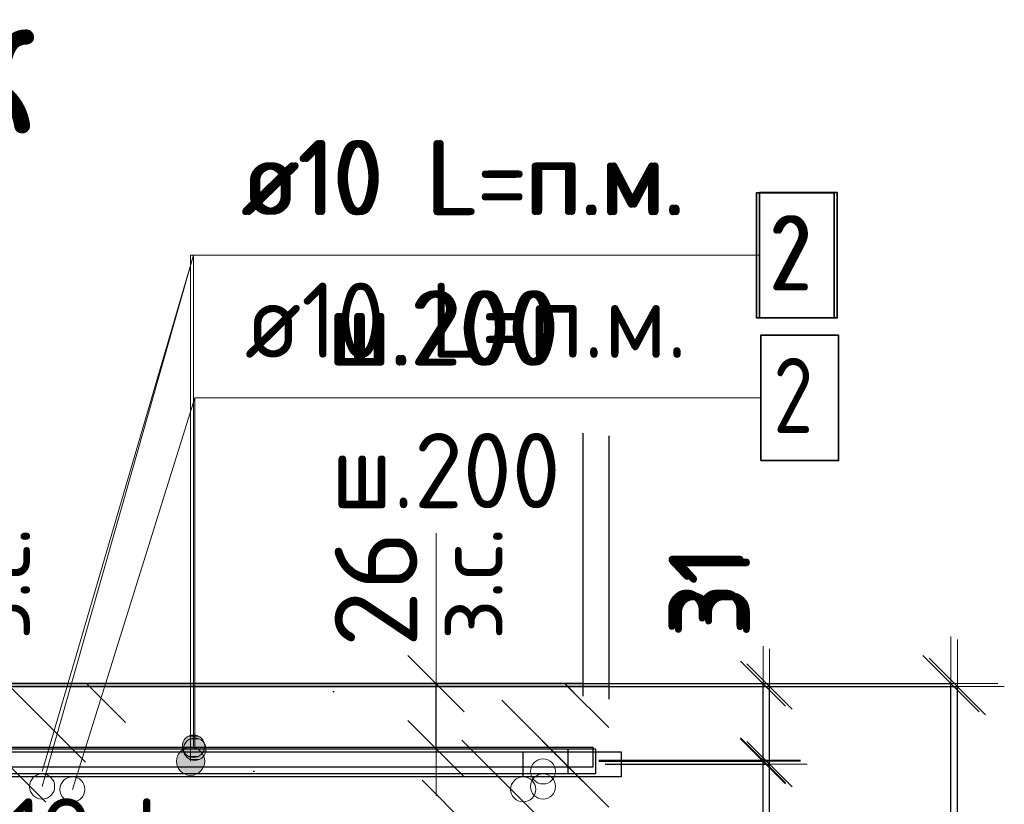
# Model space of a CAD drawing. Header units: metres. Extents: x -38 to 97, y -15 to 21.
# Tile 31 of 230: x 72.491 to 72.884, y 2.497 to 2.81. Entities that reach past the tile are written whole.
import ezdxf

# ---------------------------------------------------------------- set-up
doc = ezdxf.new("R2010")
doc.units = ezdxf.units.M
doc.header["$PDMODE"] = 65
doc.linetypes.add('______4', pattern=[0.135, 0.105, -0.03])
for name, color, linetype, lineweight in [('XR$3$Арм. стержнями верхней зоны', 180, 'Continuous', 35), ('XR$3$Арм.стержн. Арматура края', 96, 'Continuous', 35), ('XR$3$Размерная линия (1)', 7, 'Continuous', 13), ('XR$3$Размерная линия_ общее', 7, 'Continuous', 13), ('XR$4$Арм. стержнями верхней зоны', 180, 'Continuous', 35), ('XR$4$Арм.стержн. Арматура края', 96, 'Continuous', 35), ('XR$4$Арм.стержн. Доп. арматура', 180, 'Continuous', 35), ('XR$4$ВК__отв в полу 1-2 эт', 220, 'Continuous', 25), ('XR$4$Размерная линия (1)', 7, 'Continuous', 13), ('XR$4$Размерная линия_ общее', 7, 'Continuous', 13), ('XR$6$Арм. стержнями верхней зоны', 180, 'Continuous', 35), ('XR$6$Арм.стержн. Арматура края', 96, 'Continuous', 35), ('XR$6$ВК__отв в полу 1-2 эт', 220, 'Continuous', 25), ('XR$6$Размерная линия (1)', 7, 'Continuous', 13), ('XR$6$Размерная линия_ общее', 7, 'Continuous', 13)]:
    doc.layers.add(name, color=color, linetype=linetype, lineweight=lineweight)
doc.styles.add('ISOCPEUR', font='txt')
doc.dimstyles.new('DIMSTYLE_11', dxfattribs={"dimtxt": 0.033, "dimasz": 0.0375, "dimexe": 0, "dimexo": 0, "dimgap": 0.0165, "dimtad": 2, "dimdec": 0, "dimlfac": 1000, "dimrnd": 1, "dimzin": 12, "dimdsep": 46, "dimtxsty": 'ISOCPEUR', "dimblk1": 'ALL_ML_STRICH', "dimblk2": 'ALL_ML_STRICH', "dimsah": 1, "dimcen": 0, "dimclrd": 7, "dimclre": 256, "dimclrt": 7, "dimadec": 0, "dimazin": 0, "dimtfac": 1, "dimtdec": 0, "dimtix": 1, "dimtmove": 2, "dimatfit": 3, "dimfxl": 0, "dimtvp": 1.2, "dimtzin": 0, "dimlwd": 0, "dimlwe": -3, "dimarcsym": 0})
doc.dimstyles.new('DIMSTYLE_12', dxfattribs={"dimtxt": 0.03, "dimasz": 0.03, "dimexe": 0, "dimexo": 0, "dimgap": 0.015, "dimtad": 2, "dimdec": 0, "dimlfac": 1000, "dimrnd": 1, "dimzin": 12, "dimdsep": 46, "dimtxsty": 'ISOCPEUR', "dimblk1": 'ALL_ML_STRICH', "dimblk2": 'ALL_ML_STRICH', "dimsah": 1, "dimcen": 0, "dimclrd": 7, "dimclre": 256, "dimclrt": 7, "dimadec": 0, "dimazin": 0, "dimtfac": 1, "dimtdec": 0, "dimtix": 1, "dimtmove": 2, "dimatfit": 3, "dimfxl": 0, "dimtzin": 0, "dimlwd": 0, "dimlwe": -3, "dimarcsym": 0})
doc.dimstyles.new('DIMSTYLE_14', dxfattribs={"dimtxt": 0.03, "dimasz": 0.03, "dimexe": 0, "dimexo": 0, "dimgap": 0.015, "dimtad": 2, "dimdec": 0, "dimlfac": 1000, "dimrnd": 1, "dimzin": 12, "dimdsep": 46, "dimtxsty": 'ISOCPEUR', "dimblk1": 'ALL_ML_STRICH', "dimblk2": 'ALL_ML_STRICH', "dimsah": 1, "dimcen": 0, "dimclrd": 7, "dimclre": 256, "dimclrt": 7, "dimadec": 0, "dimazin": 0, "dimtfac": 1, "dimtdec": 0, "dimtix": 1, "dimtmove": 2, "dimatfit": 3, "dimfxl": 0, "dimtvp": 1.2, "dimtzin": 0, "dimlwd": 0, "dimlwe": -3, "dimarcsym": 0})
doc.dimstyles.new('DIMSTYLE_8', dxfattribs={"dimtxt": 0.033, "dimasz": 0.0375, "dimexe": 0, "dimexo": 0, "dimgap": 0.0165, "dimtad": 2, "dimdec": 0, "dimlfac": 1000, "dimrnd": 1, "dimzin": 12, "dimdsep": 46, "dimtxsty": 'ISOCPEUR', "dimblk1": 'ALL_ML_STRICH', "dimblk2": 'ALL_ML_STRICH', "dimsah": 1, "dimcen": 0, "dimclrd": 7, "dimclre": 256, "dimclrt": 7, "dimadec": 0, "dimazin": 0, "dimtfac": 1, "dimtdec": 0, "dimtix": 1, "dimtmove": 2, "dimatfit": 3, "dimfxl": 0, "dimtzin": 0, "dimlwd": 0, "dimlwe": -3, "dimarcsym": 0})
pattern_1 = [(135, (0, 0), (-0.031819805, -0.031819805), [0.4, -0.05, 0, -0.05]), (135, (-0.01591, -0.01591), (-0.031819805, -0.031819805), [0.8, -0.1, 0.1, -0.1])]

# ---------------------------------------------------------------- blocks, each defined once
blk = doc.blocks.new('ALL_ML_STRICH')
at = {"color": 0, "linetype": 'ByBlock', "lineweight": -2}
for p, q in [((0, -0.5), (0, 0.5)), ((-0.3, -0.3), (0.3, 0.3)), ((-1, 0), (0.5, 0))]:
    blk.add_line(p, q, dxfattribs=at)
blk = doc.blocks.new('*D97')
at = {"layer": 'DEFPOINTS', "color": 7, "linetype": 'Continuous', "lineweight": 13, "transparency": 33554687}
for p in [(72.69392, 2.54403), (72.69392, 2.34403), (72.86547, 2.34403)]:
    blk.add_point(p, dxfattribs=at)
at = {"layer": 'XR$3$Размерная линия_ общее', "color": 253, "linetype": 'Continuous', "lineweight": -2, "true_color": 0xa0a0a0, "transparency": 33554687}
for p, q in [((72.71392, 2.54403), (72.86547, 2.54403)), ((72.71392, 2.34403), (72.86547, 2.34403))]:
    blk.add_line(p, q, dxfattribs=at)
at = {"layer": 'XR$3$Размерная линия_ общее', "color": 7, "linetype": 'Continuous', "lineweight": -2, "transparency": 33554687}
blk.add_line((72.86547, 2.34403), (72.86547, 2.54403), dxfattribs=at)
at = {"layer": 'XR$3$Размерная линия_ общее', "color": 7, "linetype": 'Continuous', "lineweight": 13, "transparency": 33554687, "xscale": 0.0375, "yscale": 0.0375, "zscale": 0.0375}
for p, rotation in [((72.86547, 2.54403), 90), ((72.86547, 2.34403), 270)]:
    blk.add_blockref('ALL_ML_STRICH', p, dxfattribs=dict(at, rotation=rotation))
at = {"layer": 'XR$3$Размерная линия_ общее', "color": 7, "linetype": 'Continuous', "lineweight": 13, "transparency": 33554687, "insert": (72.84147, 2.44568), "char_height": 0.033, "width": 0.099, "attachment_point": 5, "rotation": 90, "style": 'ISOCPEUR'}
blk.add_mtext('\\A1;{200}', dxfattribs=at)
blk = doc.blocks.new('*D217')
at = {"layer": 'DEFPOINTS', "color": 7, "linetype": 'Continuous', "lineweight": 13, "transparency": 33554687}
for p in [(72.70483, 2.51303), (72.69781, 2.38903), (72.79047, 2.38903)]:
    blk.add_point(p, dxfattribs=at)
at = {"layer": 'XR$3$Размерная линия (1)', "color": 9, "linetype": 'Continuous', "lineweight": -2, "true_color": 0xc7c7c7, "transparency": 33554687}
for p, q in [((72.72483, 2.51303), (72.79047, 2.51303)), ((72.71781, 2.38903), (72.79047, 2.38903))]:
    blk.add_line(p, q, dxfattribs=at)
at = {"layer": 'XR$3$Размерная линия (1)', "color": 7, "linetype": 'Continuous', "lineweight": -2, "transparency": 33554687}
blk.add_line((72.79047, 2.38903), (72.79047, 2.51303), dxfattribs=at)
at = {"layer": 'XR$3$Размерная линия (1)', "color": 7, "linetype": 'Continuous', "lineweight": 13, "transparency": 33554687, "xscale": 0.03, "yscale": 0.03, "zscale": 0.03}
for p, rotation in [((72.79047, 2.51303), 90), ((72.79047, 2.38903), 270)]:
    blk.add_blockref('ALL_ML_STRICH', p, dxfattribs=dict(at, rotation=rotation))
at = {"layer": 'XR$3$Размерная линия (1)', "color": 7, "linetype": 'Continuous', "lineweight": 13, "transparency": 33554687, "insert": (72.76797, 2.45403), "char_height": 0.03, "width": 0.09, "attachment_point": 5, "rotation": 90, "style": 'ISOCPEUR'}
blk.add_mtext('\\A1;{124}', dxfattribs=at)
blk = doc.blocks.new('*D218')
at = {"layer": 'DEFPOINTS', "color": 7, "linetype": 'Continuous', "lineweight": 13, "transparency": 33554687}
for p in [(72.68696, 2.54403), (72.70483, 2.51303), (72.79047, 2.51303)]:
    blk.add_point(p, dxfattribs=at)
at = {"layer": 'XR$3$Размерная линия (1)', "color": 9, "linetype": 'Continuous', "lineweight": -2, "true_color": 0xc7c7c7, "transparency": 33554687}
for p, q in [((72.70696, 2.54403), (72.79047, 2.54403)), ((72.72483, 2.51303), (72.79047, 2.51303))]:
    blk.add_line(p, q, dxfattribs=at)
at = {"layer": 'XR$3$Размерная линия (1)', "color": 7, "linetype": 'Continuous', "lineweight": -2, "transparency": 33554687}
blk.add_line((72.79047, 2.51303), (72.79047, 2.54403), dxfattribs=at)
at = {"layer": 'XR$3$Размерная линия (1)', "color": 7, "linetype": 'Continuous', "lineweight": 13, "transparency": 33554687, "xscale": 0.03, "yscale": 0.03, "zscale": 0.03}
for p, rotation in [((72.79047, 2.54403), 90), ((72.79047, 2.51303), 270)]:
    blk.add_blockref('ALL_ML_STRICH', p, dxfattribs=dict(at, rotation=rotation))
at = {"layer": 'XR$3$Размерная линия (1)', "color": 7, "linetype": 'Continuous', "lineweight": 13, "transparency": 33554687, "insert": (72.76773, 2.58132), "char_height": 0.03, "width": 0.06, "attachment_point": 5, "rotation": 90, "style": 'ISOCPEUR'}
blk.add_mtext('\\A1;{31}', dxfattribs=at)
blk = doc.blocks.new('*D409')
at = {"layer": 'DEFPOINTS', "color": 7, "linetype": 'Continuous', "lineweight": 13, "transparency": 33554687}
for p in [(72.69135, 2.54518), (72.69135, 2.34518), (72.8629, 2.34518)]:
    blk.add_point(p, dxfattribs=at)
at = {"layer": 'XR$4$Размерная линия_ общее', "color": 253, "linetype": 'Continuous', "lineweight": -2, "true_color": 0xa0a0a0, "transparency": 33554687}
for p, q in [((72.71135, 2.54518), (72.8629, 2.54518)), ((72.71135, 2.34518), (72.8629, 2.34518))]:
    blk.add_line(p, q, dxfattribs=at)
at = {"layer": 'XR$4$Размерная линия_ общее', "color": 7, "linetype": 'Continuous', "lineweight": -2, "transparency": 33554687}
blk.add_line((72.8629, 2.34518), (72.8629, 2.54518), dxfattribs=at)
at = {"layer": 'XR$4$Размерная линия_ общее', "color": 7, "linetype": 'Continuous', "lineweight": 13, "transparency": 33554687, "xscale": 0.0375, "yscale": 0.0375, "zscale": 0.0375}
for p, rotation in [((72.8629, 2.54518), 90), ((72.8629, 2.34518), 270)]:
    blk.add_blockref('ALL_ML_STRICH', p, dxfattribs=dict(at, rotation=rotation))
at = {"layer": 'XR$4$Размерная линия_ общее', "color": 7, "linetype": 'Continuous', "lineweight": 13, "transparency": 33554687, "insert": (72.8389, 2.44683), "char_height": 0.033, "width": 0.099, "attachment_point": 5, "rotation": 90, "style": 'ISOCPEUR'}
blk.add_mtext('\\A1;{200}', dxfattribs=at)
blk = doc.blocks.new('*D521')
at = {"layer": 'DEFPOINTS', "color": 7, "linetype": 'Continuous', "lineweight": 13, "transparency": 33554687}
for p in [(72.70226, 2.51461), (72.69524, 2.39018), (72.7879, 2.39018)]:
    blk.add_point(p, dxfattribs=at)
at = {"layer": 'XR$4$Размерная линия (1)', "color": 9, "linetype": 'Continuous', "lineweight": -2, "true_color": 0xc7c7c7, "transparency": 33554687}
for p, q in [((72.72226, 2.51461), (72.7879, 2.51461)), ((72.71524, 2.39018), (72.7879, 2.39018))]:
    blk.add_line(p, q, dxfattribs=at)
at = {"layer": 'XR$4$Размерная линия (1)', "color": 7, "linetype": 'Continuous', "lineweight": -2, "transparency": 33554687}
blk.add_line((72.7879, 2.39018), (72.7879, 2.51461), dxfattribs=at)
at = {"layer": 'XR$4$Размерная линия (1)', "color": 7, "linetype": 'Continuous', "lineweight": 13, "transparency": 33554687, "xscale": 0.03, "yscale": 0.03, "zscale": 0.03}
for p, rotation in [((72.7879, 2.51461), 90), ((72.7879, 2.39018), 270)]:
    blk.add_blockref('ALL_ML_STRICH', p, dxfattribs=dict(at, rotation=rotation))
at = {"layer": 'XR$4$Размерная линия (1)', "color": 7, "linetype": 'Continuous', "lineweight": 13, "transparency": 33554687, "insert": (72.7654, 2.4554), "char_height": 0.03, "width": 0.09, "attachment_point": 5, "rotation": 90, "style": 'ISOCPEUR'}
blk.add_mtext('\\A1;{124}', dxfattribs=at)
blk = doc.blocks.new('*D522')
at = {"layer": 'DEFPOINTS', "color": 7, "linetype": 'Continuous', "lineweight": 13, "transparency": 33554687}
for p in [(72.68439, 2.54518), (72.70226, 2.51461), (72.7879, 2.51461)]:
    blk.add_point(p, dxfattribs=at)
at = {"layer": 'XR$4$Размерная линия (1)', "color": 9, "linetype": 'Continuous', "lineweight": -2, "true_color": 0xc7c7c7, "transparency": 33554687}
for p, q in [((72.70439, 2.54518), (72.7879, 2.54518)), ((72.72226, 2.51461), (72.7879, 2.51461))]:
    blk.add_line(p, q, dxfattribs=at)
at = {"layer": 'XR$4$Размерная линия (1)', "color": 7, "linetype": 'Continuous', "lineweight": -2, "transparency": 33554687}
blk.add_line((72.7879, 2.51461), (72.7879, 2.54518), dxfattribs=at)
at = {"layer": 'XR$4$Размерная линия (1)', "color": 7, "linetype": 'Continuous', "lineweight": 13, "transparency": 33554687, "xscale": 0.03, "yscale": 0.03, "zscale": 0.03}
for p, rotation in [((72.7879, 2.54518), 90), ((72.7879, 2.51461), 270)]:
    blk.add_blockref('ALL_ML_STRICH', p, dxfattribs=dict(at, rotation=rotation))
at = {"layer": 'XR$4$Размерная линия (1)', "color": 7, "linetype": 'Continuous', "lineweight": 13, "transparency": 33554687, "insert": (72.76516, 2.58247), "char_height": 0.03, "width": 0.06, "attachment_point": 5, "rotation": 90, "style": 'ISOCPEUR'}
blk.add_mtext('\\A1;{31}', dxfattribs=at)
blk = doc.blocks.new('*D532')
at = {"layer": 'DEFPOINTS', "color": 7, "linetype": 'Continuous', "lineweight": 13, "transparency": 33554687}
for p in [(72.4287, 2.54518), (72.4287, 2.51918), (72.46868, 2.51918)]:
    blk.add_point(p, dxfattribs=at)
at = {"layer": 'XR$4$Размерная линия_ общее', "color": 253, "linetype": 'Continuous', "lineweight": -2, "true_color": 0xa0a0a0, "transparency": 33554687}
for p, q in [((72.4487, 2.54518), (72.46868, 2.54518)), ((72.4487, 2.51918), (72.46868, 2.51918))]:
    blk.add_line(p, q, dxfattribs=at)
at = {"layer": 'XR$4$Размерная линия_ общее', "color": 7, "linetype": 'Continuous', "lineweight": -2, "transparency": 33554687}
blk.add_line((72.46868, 2.51918), (72.46868, 2.54518), dxfattribs=at)
at = {"layer": 'XR$4$Размерная линия_ общее', "color": 7, "linetype": 'Continuous', "lineweight": 13, "transparency": 33554687, "xscale": 0.0375, "yscale": 0.0375, "zscale": 0.0375}
for p, rotation in [((72.46868, 2.54518), 90), ((72.46868, 2.51918), 270)]:
    blk.add_blockref('ALL_ML_STRICH', p, dxfattribs=dict(at, rotation=rotation))
at = {"layer": 'XR$4$Размерная линия_ общее', "color": 7, "linetype": 'Continuous', "lineweight": 13, "transparency": 33554687, "insert": (72.46822, 2.56255), "char_height": 0.027, "width": 0.00135, "attachment_point": 1, "rotation": 90, "line_spacing_factor": 0.60241, "style": 'ISOCPEUR'}
blk.add_mtext('з.с.', dxfattribs=at)
at = {"layer": 'XR$4$Размерная линия_ общее', "color": 7, "linetype": 'Continuous', "lineweight": 13, "transparency": 33554687, "insert": (72.44468, 2.58291), "char_height": 0.033, "width": 0.066, "attachment_point": 5, "rotation": 90, "style": 'ISOCPEUR'}
blk.add_mtext('\\A1;{26}', dxfattribs=at)
blk = doc.blocks.new('*D812')
at = {"layer": 'DEFPOINTS', "color": 7, "linetype": 'Continuous', "lineweight": 13, "transparency": 33554687}
for p in [(72.69135, 2.54518), (72.69135, 2.34518), (72.8629, 2.34518)]:
    blk.add_point(p, dxfattribs=at)
at = {"layer": 'XR$6$Размерная линия_ общее', "color": 253, "linetype": 'Continuous', "lineweight": -2, "true_color": 0xa0a0a0, "transparency": 33554687}
for p, q in [((72.71135, 2.54518), (72.8629, 2.54518)), ((72.71135, 2.34518), (72.8629, 2.34518))]:
    blk.add_line(p, q, dxfattribs=at)
at = {"layer": 'XR$6$Размерная линия_ общее', "color": 7, "linetype": 'Continuous', "lineweight": -2, "transparency": 33554687}
blk.add_line((72.8629, 2.34518), (72.8629, 2.54518), dxfattribs=at)
at = {"layer": 'XR$6$Размерная линия_ общее', "color": 7, "linetype": 'Continuous', "lineweight": 13, "transparency": 33554687, "xscale": 0.0375, "yscale": 0.0375, "zscale": 0.0375}
for p, rotation in [((72.8629, 2.54518), 90), ((72.8629, 2.34518), 270)]:
    blk.add_blockref('ALL_ML_STRICH', p, dxfattribs=dict(at, rotation=rotation))
at = {"layer": 'XR$6$Размерная линия_ общее', "color": 7, "linetype": 'Continuous', "lineweight": 13, "transparency": 33554687, "insert": (72.8389, 2.44683), "char_height": 0.033, "width": 0.099, "attachment_point": 5, "rotation": 90, "style": 'ISOCPEUR'}
blk.add_mtext('\\A1;{200}', dxfattribs=at)
blk = doc.blocks.new('*D962')
at = {"layer": 'DEFPOINTS', "color": 7, "linetype": 'Continuous', "lineweight": 13, "transparency": 33554687}
for p in [(72.70226, 2.51418), (72.69524, 2.39018), (72.7879, 2.39018)]:
    blk.add_point(p, dxfattribs=at)
at = {"layer": 'XR$6$Размерная линия (1)', "color": 9, "linetype": 'Continuous', "lineweight": -2, "true_color": 0xc7c7c7, "transparency": 33554687}
for p, q in [((72.72226, 2.51418), (72.7879, 2.51418)), ((72.71524, 2.39018), (72.7879, 2.39018))]:
    blk.add_line(p, q, dxfattribs=at)
at = {"layer": 'XR$6$Размерная линия (1)', "color": 7, "linetype": 'Continuous', "lineweight": -2, "transparency": 33554687}
blk.add_line((72.7879, 2.39018), (72.7879, 2.51418), dxfattribs=at)
at = {"layer": 'XR$6$Размерная линия (1)', "color": 7, "linetype": 'Continuous', "lineweight": 13, "transparency": 33554687, "xscale": 0.03, "yscale": 0.03, "zscale": 0.03}
for p, rotation in [((72.7879, 2.51418), 90), ((72.7879, 2.39018), 270)]:
    blk.add_blockref('ALL_ML_STRICH', p, dxfattribs=dict(at, rotation=rotation))
at = {"layer": 'XR$6$Размерная линия (1)', "color": 7, "linetype": 'Continuous', "lineweight": 13, "transparency": 33554687, "insert": (72.7654, 2.45518), "char_height": 0.03, "width": 0.09, "attachment_point": 5, "rotation": 90, "style": 'ISOCPEUR'}
blk.add_mtext('\\A1;{124}', dxfattribs=at)
blk = doc.blocks.new('*D963')
at = {"layer": 'DEFPOINTS', "color": 7, "linetype": 'Continuous', "lineweight": 13, "transparency": 33554687}
for p in [(72.68439, 2.54518), (72.70226, 2.51418), (72.7879, 2.51418)]:
    blk.add_point(p, dxfattribs=at)
at = {"layer": 'XR$6$Размерная линия (1)', "color": 9, "linetype": 'Continuous', "lineweight": -2, "true_color": 0xc7c7c7, "transparency": 33554687}
for p, q in [((72.70439, 2.54518), (72.7879, 2.54518)), ((72.72226, 2.51418), (72.7879, 2.51418))]:
    blk.add_line(p, q, dxfattribs=at)
at = {"layer": 'XR$6$Размерная линия (1)', "color": 7, "linetype": 'Continuous', "lineweight": -2, "transparency": 33554687}
blk.add_line((72.7879, 2.51418), (72.7879, 2.54518), dxfattribs=at)
at = {"layer": 'XR$6$Размерная линия (1)', "color": 7, "linetype": 'Continuous', "lineweight": 13, "transparency": 33554687, "xscale": 0.03, "yscale": 0.03, "zscale": 0.03}
for p, rotation in [((72.7879, 2.54518), 90), ((72.7879, 2.51418), 270)]:
    blk.add_blockref('ALL_ML_STRICH', p, dxfattribs=dict(at, rotation=rotation))
at = {"layer": 'XR$6$Размерная линия (1)', "color": 7, "linetype": 'Continuous', "lineweight": 13, "transparency": 33554687, "insert": (72.76516, 2.58247), "char_height": 0.03, "width": 0.06, "attachment_point": 5, "rotation": 90, "style": 'ISOCPEUR'}
blk.add_mtext('\\A1;{31}', dxfattribs=at)
blk = doc.blocks.new('*D965')
at = {"layer": 'DEFPOINTS', "color": 7, "linetype": 'Continuous', "lineweight": 13, "transparency": 33554687}
for p in [(72.61736, 2.54518), (72.61736, 2.51918), (72.65734, 2.51918)]:
    blk.add_point(p, dxfattribs=at)
at = {"layer": 'XR$6$Размерная линия_ общее', "color": 253, "linetype": 'Continuous', "lineweight": -2, "true_color": 0xa0a0a0, "transparency": 33554687}
for p, q in [((72.63736, 2.54518), (72.65734, 2.54518)), ((72.63736, 2.51918), (72.65734, 2.51918))]:
    blk.add_line(p, q, dxfattribs=at)
at = {"layer": 'XR$6$Размерная линия_ общее', "color": 7, "linetype": 'Continuous', "lineweight": -2, "transparency": 33554687}
blk.add_line((72.65734, 2.51918), (72.65734, 2.54518), dxfattribs=at)
at = {"layer": 'XR$6$Размерная линия_ общее', "color": 7, "linetype": 'Continuous', "lineweight": 13, "transparency": 33554687, "xscale": 0.0375, "yscale": 0.0375, "zscale": 0.0375}
for p, rotation in [((72.65734, 2.54518), 90), ((72.65734, 2.51918), 270)]:
    blk.add_blockref('ALL_ML_STRICH', p, dxfattribs=dict(at, rotation=rotation))
at = {"layer": 'XR$6$Размерная линия_ общее', "color": 7, "linetype": 'Continuous', "lineweight": 13, "transparency": 33554687, "insert": (72.65688, 2.56255), "char_height": 0.027, "width": 0.00135, "attachment_point": 1, "rotation": 90, "line_spacing_factor": 0.60241, "style": 'ISOCPEUR'}
blk.add_mtext('з.с.', dxfattribs=at)
at = {"layer": 'XR$6$Размерная линия_ общее', "color": 7, "linetype": 'Continuous', "lineweight": 13, "transparency": 33554687, "insert": (72.63334, 2.58291), "char_height": 0.033, "width": 0.066, "attachment_point": 5, "rotation": 90, "style": 'ISOCPEUR'}
blk.add_mtext('\\A1;{26}', dxfattribs=at)

msp = doc.modelspace()

# ---------------------------------------------------------------- hatches: boundary and pattern name
at = {"linetype": 'Continuous', "lineweight": 13, "transparency": 33554687}
h = msp.add_hatch(dxfattribs=at)
h.set_pattern_fill('__________540', scale=0.015, style=0, pattern_type=2)
h.set_pattern_definition(pattern_1)
h.paths.add_polyline_path([(72.40003, 2.54518), (72.40003, 2.34518), (72.71593, 2.34518), (72.71593, 2.54518)], flags=0)
h = msp.add_hatch(dxfattribs=at)
h.set_pattern_fill('__________540', scale=0.015, style=0, pattern_type=2)
h.set_pattern_definition(pattern_1)
h.paths.add_polyline_path([(72.40003, 2.54518), (72.40003, 2.34518), (72.71593, 2.34518), (72.71593, 2.54518)], flags=0)
at = {"linetype": 'Continuous', "lineweight": 25, "transparency": 33554687}
h = msp.add_hatch(dxfattribs=at)
h.set_pattern_fill('__________540', scale=0.015, style=0, pattern_type=2)
h.set_pattern_definition(pattern_1)
h.paths.add_polyline_path([(72.47211, 2.54403), (72.47211, 2.34403), (72.72626, 2.34403), (72.72626, 2.54403)], flags=0)
at = {"layer": 'XR$3$Арм. стержнями верхней зоны', "linetype": 'Continuous', "lineweight": 13, "transparency": 33554687}
for points in [[(72.56482, 2.52128), (72.55708, 2.52128), (72.55645, 2.51903)], [(72.56482, 2.52128), (72.55645, 2.51903), (72.56545, 2.51903)], [(72.5632, 2.5229), (72.5587, 2.5229), (72.55708, 2.52128)], [(72.5632, 2.5229), (72.55708, 2.52128), (72.56482, 2.52128)], [(72.5587, 2.5229), (72.5632, 2.5229), (72.56095, 2.52353)], [(72.56545, 2.51903), (72.55645, 2.51903), (72.55708, 2.51678)], [(72.56545, 2.51903), (72.55708, 2.51678), (72.56482, 2.51678)], [(72.56482, 2.51678), (72.55708, 2.51678), (72.5587, 2.51516)], [(72.56482, 2.51678), (72.5587, 2.51516), (72.5632, 2.51516)], [(72.5632, 2.51516), (72.5587, 2.51516), (72.56095, 2.51453)]]:
    msp.add_hatch(color=7, dxfattribs=at).paths.add_polyline_path(points)
at = {"layer": 'XR$4$Арм. стержнями верхней зоны', "linetype": 'Continuous', "lineweight": 13, "transparency": 33554687}
for points in [[(72.56276, 2.52405), (72.55826, 2.52405), (72.55664, 2.52243)], [(72.56276, 2.52405), (72.55664, 2.52243), (72.56438, 2.52243)], [(72.55826, 2.52405), (72.56276, 2.52405), (72.56051, 2.52468)], [(72.56438, 2.52243), (72.55664, 2.52243), (72.55601, 2.52018)], [(72.56438, 2.52243), (72.55601, 2.52018), (72.56501, 2.52018)], [(72.56501, 2.52018), (72.55601, 2.52018), (72.55664, 2.51793)], [(72.56501, 2.52018), (72.55664, 2.51793), (72.56438, 2.51793)], [(72.56438, 2.51793), (72.55664, 2.51793), (72.55826, 2.51631)], [(72.56438, 2.51793), (72.55826, 2.51631), (72.56276, 2.51631)], [(72.56276, 2.51631), (72.55826, 2.51631), (72.56051, 2.51568)]]:
    msp.add_hatch(color=7, dxfattribs=at).paths.add_polyline_path(points)
at = {"layer": 'XR$6$Арм. стержнями верхней зоны', "linetype": 'Continuous', "lineweight": 13, "transparency": 33554687}
for points in [[(72.56414, 2.517), (72.55446, 2.517), (72.55367, 2.51418)], [(72.56414, 2.517), (72.55367, 2.51418), (72.56492, 2.51418)], [(72.56211, 2.51902), (72.55649, 2.51902), (72.55446, 2.517)], [(72.56211, 2.51902), (72.55446, 2.517), (72.56414, 2.517)], [(72.55649, 2.51902), (72.56211, 2.51902), (72.5593, 2.51981)], [(72.56492, 2.51418), (72.55367, 2.51418), (72.55446, 2.51137)], [(72.56492, 2.51418), (72.55446, 2.51137), (72.56414, 2.51137)], [(72.56414, 2.51137), (72.55446, 2.51137), (72.55649, 2.50935)], [(72.56414, 2.51137), (72.55649, 2.50935), (72.56211, 2.50935)], [(72.56211, 2.50935), (72.55649, 2.50935), (72.5593, 2.50856)]]:
    msp.add_hatch(color=7, dxfattribs=at).paths.add_polyline_path(points)

# ---------------------------------------------------------------- linework, layer by layer
at = {"color": 7, "linetype": 'Continuous', "lineweight": 13, "transparency": 33554687}
for p, q in [((72.51211, 2.50298), (72.56095, 2.6592)), ((72.65734, 2.54518), (72.65734, 2.60518))]:
    msp.add_line(p, q, dxfattribs=at)
at = {"color": 7, "linetype": '______4', "lineweight": 25, "transparency": 33554687}
for p, q in [((72.71593, 2.64518), (72.71593, 2.24518)), ((72.71593, 2.64518), (72.71593, 2.24518)), ((72.72626, 2.64403), (72.72626, 2.24403))]:
    msp.add_line(p, q, dxfattribs=at)
at = {"color": 7, "linetype": 'Continuous', "lineweight": 35, "transparency": 33554687}
for p, q in [((72.71593, 2.54518), (72.40003, 2.54518)), ((72.71593, 2.54518), (72.40003, 2.54518)), ((72.72626, 2.54403), (72.47211, 2.54403))]:
    msp.add_line(p, q, dxfattribs=at)
at = {"color": 7, "linetype": 'Continuous', "lineweight": 13, "transparency": 33554687}
for centre in [(72.70003, 2.51013), (72.50003, 2.50413), (72.50003, 2.50413), (72.70003, 2.50413), (72.51211, 2.50298), (72.69211, 2.50298)]:
    msp.add_circle(centre, 0.005, dxfattribs=at)
at = {"layer": 'XR$3$Арм. стержнями верхней зоны', "color": 7, "linetype": 'Continuous', "lineweight": 13, "transparency": 33554687}
for p, q in [((72.56095, 2.6592), (72.78695, 2.6592)), ((72.56095, 2.6592), (72.56095, 2.51903)), ((72.56095, 2.52353), (72.56095, 2.52353)), ((72.55645, 2.51903), (72.55645, 2.51903)), ((72.56545, 2.51903), (72.56545, 2.51903)), ((72.56095, 2.51453), (72.56095, 2.51453))]:
    msp.add_line(p, q, dxfattribs=at)
at = {"layer": 'XR$3$Арм. стержнями верхней зоны', "color": 7, "linetype": 'Continuous', "lineweight": 35, "transparency": 33554687}
msp.add_lwpolyline([(72.78695, 2.6342), (72.81795, 2.6342), (72.81795, 2.6842), (72.78695, 2.6842), (72.78695, 2.6342)], dxfattribs=at)
at = {"layer": 'XR$3$Арм. стержнями верхней зоны', "color": 4, "linetype": 'Continuous', "lineweight": 25, "transparency": 33554687}
msp.add_lwpolyline([(72.19209, 2.51803), (72.73126, 2.51803), (72.73126, 2.50803), (72.19209, 2.50803), (72.19209, 2.51803)], dxfattribs=at)
at = {"layer": 'XR$3$Арм. стержнями верхней зоны', "color": 7, "linetype": 'Continuous', "lineweight": 13, "transparency": 33554687}
msp.add_circle((72.56095, 2.51903), 0.0045, dxfattribs=at)
at = {"layer": 'XR$3$Арм.стержн. Арматура края', "color": 4, "linetype": 'Continuous', "lineweight": 25, "transparency": 33554687}
for points in [[(72.22538, 2.51803), (72.69203, 2.51803), (72.69203, 2.50803)], [(72.69203, 2.50803), (72.22607, 2.50803)]]:
    msp.add_lwpolyline(points, dxfattribs=at)
at = {"layer": 'XR$4$Арм. стержнями верхней зоны', "color": 7, "linetype": 'Continuous', "lineweight": 13, "transparency": 33554687}
for p, q in [((72.56051, 2.71612), (72.78651, 2.71612)), ((72.56051, 2.71612), (72.56051, 2.52018)), ((72.56051, 2.52468), (72.56051, 2.52468)), ((72.55601, 2.52018), (72.55601, 2.52018)), ((72.56501, 2.52018), (72.56501, 2.52018)), ((72.56051, 2.51568), (72.56051, 2.51568))]:
    msp.add_line(p, q, dxfattribs=at)
at = {"layer": 'XR$4$Арм. стержнями верхней зоны', "color": 7, "linetype": 'Continuous', "lineweight": 35, "transparency": 33554687}
msp.add_lwpolyline([(72.78651, 2.69112), (72.81751, 2.69112), (72.81751, 2.74112), (72.78651, 2.74112), (72.78651, 2.69112)], dxfattribs=at)
at = {"layer": 'XR$4$Арм. стержнями верхней зоны', "color": 4, "linetype": 'Continuous', "lineweight": 25, "transparency": 33554687}
msp.add_lwpolyline([(72.20003, 2.51918), (72.72093, 2.51918), (72.72093, 2.50918), (72.20003, 2.50918), (72.20003, 2.51918)], dxfattribs=at)
at = {"layer": 'XR$4$Арм. стержнями верхней зоны', "color": 7, "linetype": 'Continuous', "lineweight": 13, "transparency": 33554687}
msp.add_circle((72.56051, 2.52018), 0.0045, dxfattribs=at)
at = {"layer": 'XR$4$Арм.стержн. Арматура края', "color": 4, "linetype": 'Continuous', "lineweight": 25, "transparency": 33554687}
msp.add_lwpolyline([(72.23851, 2.51918), (72.70995, 2.51918), (72.70995, 2.50918), (72.2392, 2.50918)], dxfattribs=at)
at = {"layer": 'XR$4$Арм.стержн. Арматура края', "color": 40, "linetype": 'Continuous', "lineweight": 25, "transparency": 33554687}
msp.add_lwpolyline([(72.43396, 2.51982), (72.71993, 2.51982), (72.71993, 2.51182), (72.43413, 2.51182)], dxfattribs=at)
at = {"layer": 'XR$4$ВК__отв в полу 1-2 эт', "color": 7, "linetype": 'Continuous', "lineweight": 13, "transparency": 33554687}
msp.add_line((72.50003, 2.51013), (72.56051, 2.71612), dxfattribs=at)
at = {"layer": 'XR$6$Арм. стержнями верхней зоны', "color": 7, "linetype": 'Continuous', "lineweight": 13, "transparency": 33554687}
for p, q in [((72.5593, 2.7161), (72.7853, 2.7161)), ((72.5593, 2.7161), (72.5593, 2.51418)), ((72.5593, 2.51981), (72.5593, 2.51981)), ((72.55367, 2.51418), (72.55367, 2.51418)), ((72.56492, 2.51418), (72.56492, 2.51418)), ((72.5593, 2.50856), (72.5593, 2.50856))]:
    msp.add_line(p, q, dxfattribs=at)
at = {"layer": 'XR$6$Арм. стержнями верхней зоны', "color": 7, "linetype": 'Continuous', "lineweight": 35, "transparency": 33554687}
msp.add_lwpolyline([(72.7853, 2.6911), (72.8163, 2.6911), (72.8163, 2.7411), (72.7853, 2.7411), (72.7853, 2.6911)], dxfattribs=at)
at = {"layer": 'XR$6$Арм. стержнями верхней зоны', "color": 4, "linetype": 'Continuous', "lineweight": 25, "transparency": 33554687}
msp.add_lwpolyline([(72.20003, 2.51918), (72.72093, 2.51918), (72.72093, 2.50918), (72.20003, 2.50918), (72.20003, 2.51918)], dxfattribs=at)
at = {"layer": 'XR$6$Арм. стержнями верхней зоны', "color": 7, "linetype": 'Continuous', "lineweight": 13, "transparency": 33554687}
msp.add_circle((72.5593, 2.51418), 0.00563, dxfattribs=at)
at = {"layer": 'XR$6$Арм.стержн. Арматура края', "color": 4, "linetype": 'Continuous', "lineweight": 25, "transparency": 33554687}
msp.add_lwpolyline([(72.23851, 2.51918), (72.70995, 2.51918), (72.70995, 2.50918), (72.2392, 2.50918)], dxfattribs=at)
at = {"layer": 'XR$6$Арм.стержн. Арматура края', "color": 40, "linetype": 'Continuous', "lineweight": 25, "transparency": 33554687}
msp.add_lwpolyline([(72.43396, 2.51982), (72.71993, 2.51982), (72.71993, 2.51182), (72.43413, 2.51182)], dxfattribs=at)
at = {"layer": 'XR$6$ВК__отв в полу 1-2 эт', "color": 7, "linetype": 'Continuous', "lineweight": 13, "transparency": 33554687}
msp.add_line((72.50003, 2.50413), (72.56051, 2.71612), dxfattribs=at)

# ---------------------------------------------------------------- texts
at = {"color": 7, "linetype": 'Continuous', "lineweight": 13, "transparency": 33554687, "insert": (72.4968, 2.76454), "char_height": 0.06, "width": 0.1777778, "attachment_point": 9, "style": 'ISOCPEUR'}
msp.add_mtext('\\A1;{\\fISOCPEUR|i0|b0;\\H0.060000;\\W1.000000;\\C7;ж-ж}\\P', dxfattribs=at)
at = {"layer": 'XR$3$Арм. стержнями верхней зоны', "color": 7, "linetype": 'Continuous', "lineweight": 25, "transparency": 33554687, "char_height": 0.03, "attachment_point": 7, "style": 'ISOCPEUR'}
for s, insert, width in [('\\W0.94;ø10 L=п.м.', (72.58095, 2.6752), 0.1999831), ('\\W0.78;2', (72.79195, 2.6452), 0.0326407), ('\\W0.95;ш.200 ', (72.61545, 2.6152), 0.1311997)]:
    msp.add_mtext(s, dxfattribs=dict(at, insert=insert, width=width))
at = {"layer": 'XR$4$Арм. стержнями верхней зоны', "color": 7, "linetype": 'Continuous', "lineweight": 25, "transparency": 33554687, "char_height": 0.03, "attachment_point": 7, "style": 'ISOCPEUR'}
for s, insert, width in [('\\W0.94;ø10 L=п.м.', (72.58051, 2.73212), 0.1999832), ('\\W0.78;2', (72.79151, 2.70212), 0.0326407), ('\\W0.95;ш.200 ', (72.61501, 2.67212), 0.1311996)]:
    msp.add_mtext(s, dxfattribs=dict(at, insert=insert, width=width))
at = {"layer": 'XR$4$Арм.стержн. Доп. арматура', "color": 7, "linetype": 'Continuous', "lineweight": 25, "transparency": 33554687, "insert": (72.46344, 2.46942), "char_height": 0.03, "width": 0.1999832, "attachment_point": 7, "style": 'ISOCPEUR'}
msp.add_mtext('\\W0.94;ø12 L=п.м.', dxfattribs=at)
at = {"layer": 'XR$6$Арм. стержнями верхней зоны', "color": 7, "linetype": 'Continuous', "lineweight": 25, "transparency": 33554687, "char_height": 0.03, "attachment_point": 7, "style": 'ISOCPEUR'}
for s, insert, width in [('\\W0.94;ø10 L=п.м.', (72.5793, 2.7321), 0.1999832), ('\\W0.78;2', (72.7903, 2.7021), 0.0326407), ('\\W0.95;ш.200 ', (72.6138, 2.6721), 0.1311995)]:
    msp.add_mtext(s, dxfattribs=dict(at, insert=insert, width=width))

# ---------------------------------------------------------------- dimensions: what is measured, and where the dimension line sits
at = {"layer": 'XR$3$Размерная линия (1)', "color": 7, "linetype": 'Continuous', "lineweight": 13, "transparency": 33554687}
for base, p1, p2, dimstyle, picture, middle in [((72.79047, 2.54403), (72.72483, 2.51303), (72.70696, 2.54403), 'DIMSTYLE_14', '*D218', (72.76773, 2.58132)), ((72.79047, 2.51303), (72.71781, 2.38903), (72.72483, 2.51303), 'DIMSTYLE_12', '*D217', (72.76797, 2.45403))]:
    dim = msp.add_linear_dim(base=base, p1=p1, p2=p2, angle=90, dimstyle=dimstyle, override={"dimpost": '<>', "dimclrd": 7, "dimclre": 9, "dimclrt": 7, "dimlwd": 0, "dimlwe": 65533}, dxfattribs=at)
    dim.commit()
    dim.dimension.update_dxf_attribs({"geometry": picture, "text_midpoint": middle, "dimtype": 160})
at = {"layer": 'XR$3$Размерная линия_ общее', "color": 7, "linetype": 'Continuous', "lineweight": 13, "transparency": 33554687}
dim = msp.add_linear_dim(base=(72.86547, 2.54403), p1=(72.71392, 2.34403), p2=(72.71392, 2.54403), angle=90, dimstyle='DIMSTYLE_8', override={"dimpost": '<>', "dimclrd": 7, "dimclre": 253, "dimclrt": 7, "dimlwd": 0, "dimlwe": 65533}, dxfattribs=at)
dim.commit()
dim.dimension.update_dxf_attribs({"geometry": '*D97', "text_midpoint": (72.84147, 2.44568), "dimtype": 160})
at = {"layer": 'XR$4$Размерная линия (1)', "color": 7, "linetype": 'Continuous', "lineweight": 13, "transparency": 33554687}
for base, p1, p2, dimstyle, picture, middle in [((72.7879, 2.54518), (72.72226, 2.51461), (72.70439, 2.54518), 'DIMSTYLE_14', '*D522', (72.76516, 2.58247)), ((72.7879, 2.51461), (72.71524, 2.39018), (72.72226, 2.51461), 'DIMSTYLE_12', '*D521', (72.7654, 2.4554))]:
    dim = msp.add_linear_dim(base=base, p1=p1, p2=p2, angle=90, dimstyle=dimstyle, override={"dimpost": '<>', "dimclrd": 7, "dimclre": 9, "dimclrt": 7, "dimlwd": 0, "dimlwe": 65533}, dxfattribs=at)
    dim.commit()
    dim.dimension.update_dxf_attribs({"geometry": picture, "text_midpoint": middle, "dimtype": 160})
at = {"layer": 'XR$4$Размерная линия_ общее', "color": 7, "linetype": 'Continuous', "lineweight": 13, "transparency": 33554687}
dim = msp.add_linear_dim(base=(72.46868, 2.54518), p1=(72.4487, 2.51918), p2=(72.4487, 2.54518), angle=90, text='<>\\Xз.с.', dimstyle='DIMSTYLE_11', override={"dimpost": '<>', "dimclrd": 7, "dimclre": 253, "dimclrt": 7, "dimlwd": 0, "dimlwe": 65533}, dxfattribs=at)
dim.commit()
dim.dimension.update_dxf_attribs({"geometry": '*D532', "text_midpoint": (72.44468, 2.58291), "dimtype": 160})
dim = msp.add_linear_dim(base=(72.8629, 2.54518), p1=(72.71135, 2.34518), p2=(72.71135, 2.54518), angle=90, dimstyle='DIMSTYLE_8', override={"dimpost": '<>', "dimclrd": 7, "dimclre": 253, "dimclrt": 7, "dimlwd": 0, "dimlwe": 65533}, dxfattribs=at)
dim.commit()
dim.dimension.update_dxf_attribs({"geometry": '*D409', "text_midpoint": (72.8389, 2.44683), "dimtype": 160})
at = {"layer": 'XR$6$Размерная линия (1)', "color": 7, "linetype": 'Continuous', "lineweight": 13, "transparency": 33554687}
for base, p1, p2, dimstyle, picture, middle in [((72.7879, 2.54518), (72.72226, 2.51418), (72.70439, 2.54518), 'DIMSTYLE_14', '*D963', (72.76516, 2.58247)), ((72.7879, 2.51418), (72.71524, 2.39018), (72.72226, 2.51418), 'DIMSTYLE_12', '*D962', (72.7654, 2.45518))]:
    dim = msp.add_linear_dim(base=base, p1=p1, p2=p2, angle=90, dimstyle=dimstyle, override={"dimpost": '<>', "dimclrd": 7, "dimclre": 9, "dimclrt": 7, "dimlwd": 0, "dimlwe": 65533}, dxfattribs=at)
    dim.commit()
    dim.dimension.update_dxf_attribs({"geometry": picture, "text_midpoint": middle, "dimtype": 160})
at = {"layer": 'XR$6$Размерная линия_ общее', "color": 7, "linetype": 'Continuous', "lineweight": 13, "transparency": 33554687}
dim = msp.add_linear_dim(base=(72.65734, 2.54518), p1=(72.63736, 2.51918), p2=(72.63736, 2.54518), angle=90, text='<>\\Xз.с.', dimstyle='DIMSTYLE_11', override={"dimpost": '<>', "dimclrd": 7, "dimclre": 253, "dimclrt": 7, "dimlwd": 0, "dimlwe": 65533}, dxfattribs=at)
dim.commit()
dim.dimension.update_dxf_attribs({"geometry": '*D965', "text_midpoint": (72.63334, 2.58291), "dimtype": 160})
dim = msp.add_linear_dim(base=(72.8629, 2.54518), p1=(72.71135, 2.34518), p2=(72.71135, 2.54518), angle=90, dimstyle='DIMSTYLE_8', override={"dimpost": '<>', "dimclrd": 7, "dimclre": 253, "dimclrt": 7, "dimlwd": 0, "dimlwe": 65533}, dxfattribs=at)
dim.commit()
dim.dimension.update_dxf_attribs({"geometry": '*D812', "text_midpoint": (72.8389, 2.44683), "dimtype": 160})

doc.saveas('drawing.dxf')
